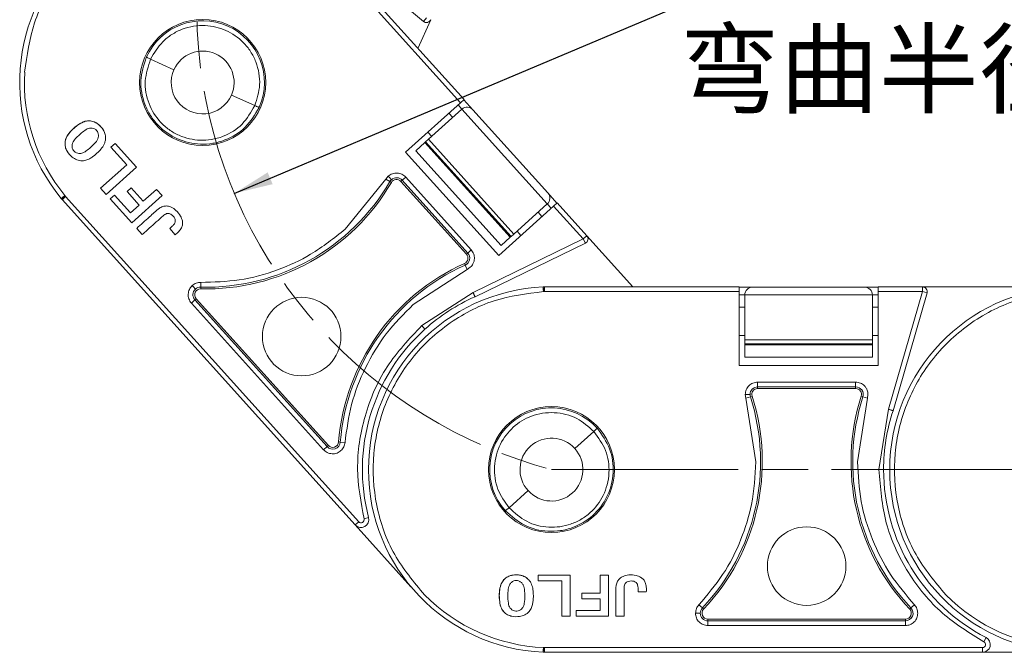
# Model space of a CAD drawing. Header units: millimetres. Extents: x 3045 to 3672, y -465 to -26.
# Tile 3 of 28: x 3212 to 3275, y -270 to -230. Entities that reach past the tile are written whole.
import ezdxf

# ---------------------------------------------------------------- set-up
doc = ezdxf.new("R2010")
doc.units = ezdxf.units.MM
doc.linetypes.add('ACAD_ISO08W100', pattern=[36, 24, -3, 6, -3])
doc.linetypes.add('CENTER', pattern=[0.6, 0.375, -0.075, 0.075, -0.075])
doc.layers.add('中心线', color=1, linetype='CENTER', lineweight=25)
doc.styles.add('18', font='仿宋_GB2312.ttf', dxfattribs={"height": 20})
doc.styles.get("Standard").update_dxf_attribs({"font": '仿宋_GB2312.ttf', "width": 0.8})
doc.dimstyles.new('ISO-10', dxfattribs={"dimtxt": 4, "dimasz": 2.5, "dimexe": 2, "dimexo": 0.625, "dimgap": 1.5, "dimtad": 1, "dimtoh": 1, "dimdsep": 46, "dimtxsty": 'Standard', "dimcen": 2.5, "dimadec": 0, "dimazin": 0, "dimtfac": 1, "dimtmove": 0, "dimatfit": 3, "dimfxl": 0, "dimarcsym": 0})

msp = doc.modelspace()

# ---------------------------------------------------------------- linework, layer by layer
at = {"color": 7, "linetype": 'Continuous', "lineweight": 15}
for p, q in [((3231.939, -224.803), (3237.97, -229.882)), ((3240.357, -235.112), (3231.992, -225.821)), ((3240.582, -234.909), (3232.216, -225.617)), ((3237.97, -229.882), (3238.165, -229.65)), ((3237.62, -231.619), (3238.442, -229.773)), ((3220.172, -232.168), (3220.159, -232.197)), ((3220.436, -232.32), (3221.937, -232.989)), ((3225.629, -234.632), (3227.129, -235.301)), ((3227.407, -235.424), (3227.419, -235.395)), ((3236.828, -238.289), (3240.357, -235.112)), ((3240.198, -235.255), (3240.445, -235.53)), ((3240.357, -235.112), (3240.582, -234.909)), ((3241.151, -235.567), (3240.569, -234.921)), ((3238.298, -237.463), (3240.445, -235.53)), ((3239.854, -236.063), (3239.606, -235.788)), ((3240.445, -235.53), (3245.932, -241.624)), ((3245.969, -240.918), (3241.151, -235.567)), ((3238.255, -237.005), (3238.502, -237.279)), ((3218.159, -237.726), (3217.891, -237.967)), ((3219.534, -239.253), (3218.159, -237.726)), ((3238.066, -237.672), (3237.473, -238.207)), ((3238.066, -237.672), (3238.113, -237.63)), ((3243.553, -243.766), (3238.066, -237.672)), ((3238.298, -237.463), (3238.113, -237.63)), ((3238.113, -237.63), (3243.6, -243.724)), ((3243.785, -243.557), (3238.298, -237.463)), ((3217.891, -237.967), (3218.91, -239.099)), ((3242.811, -244.934), (3236.828, -238.289)), ((3237.473, -238.207), (3242.96, -244.3)), ((3218.91, -239.099), (3217.226, -240.616)), ((3217.582, -241.011), (3219.534, -239.253)), ((3232.948, -243.238), (3235.556, -240.028)), ((3235.556, -240.028), (3235.711, -239.838)), ((3235.818, -240.18), (3235.556, -240.028)), ((3235.915, -240.237), (3235.818, -240.18)), ((3236.606, -240.099), (3236.522, -240.174)), ((3236.522, -240.174), (3240.736, -244.854)), ((3236.831, -239.897), (3236.606, -240.099)), ((3236.606, -240.099), (3240.82, -244.779)), ((3236.831, -239.897), (3241.045, -244.577)), ((3214.979, -241.14), (3214.93, -241.085)), ((3217.226, -240.616), (3217.582, -241.011)), ((3217.839, -241.296), (3218.107, -241.055)), ((3218.107, -241.055), (3219.139, -242.201)), ((3218.921, -240.828), (3219.189, -240.586)), ((3219.701, -241.694), (3218.921, -240.828)), ((3219.97, -241.453), (3219.189, -240.586)), ((3219.226, -242.837), (3221.178, -241.08)), ((3220.823, -240.684), (3219.97, -241.453)), ((3221.178, -241.08), (3220.823, -240.684)), ((3246.552, -241.565), (3245.969, -240.918)), ((3214.746, -241.334), (3214.698, -241.275)), ((3214.754, -241.343), (3214.758, -241.347)), ((3214.77, -241.328), (3214.758, -241.347)), ((3214.758, -241.347), (3233.588, -262.26)), ((3214.979, -241.14), (3214.77, -241.328)), ((3233.813, -262.057), (3214.979, -241.14)), ((3217.839, -241.296), (3219.226, -242.837)), ((3219.139, -242.201), (3219.701, -241.694)), ((3245.932, -241.624), (3243.785, -243.557)), ((3245.932, -241.624), (3246.181, -241.9)), ((3246.565, -241.553), (3246.34, -241.756)), ((3248.473, -243.672), (3246.565, -241.553)), ((3246.34, -241.756), (3242.811, -244.934)), ((3245.589, -242.432), (3245.341, -242.156)), ((3248.248, -243.875), (3246.34, -241.756)), ((3219.546, -243.192), (3219.902, -243.587)), ((3221.666, -243.207), (3222.021, -243.602)), ((3243.785, -243.557), (3243.6, -243.724)), ((3243.989, -243.373), (3244.238, -243.649)), ((3241.16, -247.316), (3248.248, -243.875)), ((3241.288, -247.591), (3248.38, -244.147)), ((3242.96, -244.3), (3243.553, -243.766)), ((3243.6, -243.724), (3243.553, -243.766)), ((3248.248, -243.875), (3248.473, -243.672)), ((3248.38, -244.147), (3248.248, -243.875)), ((3251.43, -246.956), (3248.473, -243.672)), ((3240.736, -244.854), (3240.82, -244.779)), ((3241.045, -244.577), (3240.82, -244.779)), ((3240.657, -245.554), (3240.611, -245.452)), ((3240.781, -245.83), (3237.316, -248.089)), ((3240.781, -245.83), (3240.657, -245.554)), ((3240.986, -245.697), (3240.781, -245.83)), ((3223.666, -246.67), (3223.658, -246.972)), ((3223.658, -246.972), (3223.656, -247.084)), ((3237.865, -249.45), (3241.16, -247.316)), ((3245.667, -246.96), (3245.752, -246.956)), ((3245.755, -247.259), (3245.681, -247.259)), ((3258.256, -246.956), (3245.752, -246.956)), ((3245.755, -247.259), (3245.755, -246.978)), ((3258.256, -247.259), (3245.755, -247.259)), ((3258.256, -247.259), (3258.256, -246.956)), ((3259.126, -246.974), (3258.256, -246.974)), ((3258.256, -252.008), (3258.256, -247.259)), ((3266.326, -246.974), (3259.126, -246.974)), ((3267.197, -246.974), (3266.326, -246.974)), ((3270.048, -246.956), (3267.197, -246.956)), ((3267.197, -246.956), (3267.197, -247.259)), ((3267.197, -247.259), (3267.197, -252.008)), ((3270.048, -247.259), (3267.197, -247.259)), ((3267.863, -254.829), (3270.048, -247.259)), ((3268.152, -254.918), (3270.339, -247.343)), ((3270.048, -247.259), (3270.048, -246.956)), ((3279.252, -246.956), (3270.048, -246.956)), ((3270.339, -247.343), (3270.048, -247.259)), ((3223.057, -247.993), (3223.282, -247.79)), ((3231.553, -257.428), (3223.057, -247.993)), ((3223.365, -247.715), (3223.282, -247.79)), ((3231.778, -257.226), (3223.282, -247.79)), ((3231.861, -257.151), (3223.365, -247.715)), ((3258.256, -247.474), (3258.626, -247.474)), ((3258.626, -247.474), (3266.826, -247.474)), ((3258.626, -250.363), (3258.626, -247.474)), ((3266.826, -247.474), (3266.826, -250.363)), ((3266.826, -247.474), (3267.197, -247.474)), ((3258.626, -248.27), (3258.256, -248.27)), ((3267.197, -248.27), (3266.826, -248.27)), ((3258.256, -250.088), (3258.626, -250.088)), ((3266.826, -250.363), (3258.626, -250.363)), ((3258.626, -250.363), (3258.626, -250.613)), ((3266.826, -250.088), (3267.197, -250.088)), ((3266.826, -250.363), (3266.826, -250.613)), ((3258.626, -250.613), (3266.826, -250.613)), ((3258.626, -250.675), (3258.626, -250.613)), ((3266.826, -250.675), (3258.626, -250.675)), ((3258.626, -250.675), (3258.626, -251.474)), ((3266.826, -250.613), (3266.826, -250.675)), ((3266.826, -251.474), (3266.826, -250.675)), ((3258.626, -251.474), (3266.826, -251.474)), ((3267.197, -252.008), (3258.256, -252.008)), ((3259.452, -253.082), (3265.75, -253.082)), ((3259.452, -253.082), (3259.452, -253.384)), ((3265.75, -253.082), (3265.75, -253.384)), ((3259.452, -253.384), (3265.75, -253.384)), ((3259.452, -253.384), (3259.452, -253.496)), ((3259.452, -253.496), (3265.75, -253.496)), ((3265.75, -253.496), (3265.75, -253.384)), ((3258.697, -254.117), (3258.659, -253.875)), ((3258.985, -254.024), (3258.697, -254.117)), ((3259.337, -258.203), (3258.697, -254.117)), ((3259.092, -253.99), (3258.985, -254.024)), ((3266.505, -254.117), (3265.866, -258.203)), ((3266.217, -254.024), (3266.11, -253.99)), ((3266.505, -254.117), (3266.217, -254.024)), ((3266.543, -253.875), (3266.505, -254.117)), ((3267.244, -258.706), (3267.863, -254.829)), ((3247.7, -257.354), (3248.921, -256.255)), ((3249.146, -256.052), (3249.125, -256.028)), ((3231.553, -257.428), (3231.778, -257.226)), ((3231.778, -257.226), (3231.861, -257.151)), ((3232.519, -256.928), (3232.631, -256.937)), ((3232.932, -256.961), (3232.631, -256.937)), ((3243.476, -261.157), (3244.697, -260.058)), ((3243.23, -261.337), (3243.251, -261.36)), ((3234.447, -261.796), (3234.153, -261.873)), ((3233.588, -262.26), (3233.813, -262.057)), ((3233.588, -262.26), (3237.17, -266.238)), ((3245.345, -265.505), (3245.345, -265.866)), ((3247.4, -265.505), (3245.345, -265.505)), ((3247.4, -268.132), (3247.4, -265.505)), ((3249.858, -265.505), (3249.326, -265.505)), ((3249.326, -265.505), (3249.326, -266.653)), ((3249.858, -268.132), (3249.858, -265.505)), ((3245.345, -265.866), (3246.868, -265.866)), ((3246.868, -265.866), (3246.868, -268.132)), ((3248.16, -267.014), (3248.16, -266.653)), ((3249.326, -266.653), (3248.16, -266.653)), ((3249.326, -267.014), (3248.16, -267.014)), ((3249.326, -267.771), (3249.326, -267.014)), ((3251.765, -266.567), (3252.297, -266.567)), ((3255.677, -267.397), (3255.897, -267.605)), ((3255.897, -267.605), (3255.978, -267.682)), ((3269.224, -267.682), (3269.305, -267.605)), ((3269.525, -267.397), (3269.305, -267.605)), ((3246.868, -268.132), (3247.4, -268.132)), ((3247.784, -268.132), (3247.784, -267.771)), ((3247.784, -267.771), (3249.326, -267.771)), ((3247.784, -268.132), (3249.858, -268.132)), ((3250.336, -268.132), (3250.867, -268.132)), ((3256.253, -268.32), (3256.253, -268.432)), ((3268.949, -268.32), (3256.253, -268.32)), ((3256.253, -268.735), (3256.253, -268.432)), ((3268.949, -268.432), (3256.253, -268.432)), ((3268.949, -268.735), (3256.253, -268.735)), ((3268.949, -268.432), (3268.949, -268.32)), ((3268.949, -268.735), (3268.949, -268.432)), ((3274.132, -269.507), (3273.993, -269.777)), ((3245.755, -270.153), (3245.681, -270.152)), ((3245.755, -270.153), (3245.755, -270.434)), ((3273.902, -270.153), (3245.755, -270.153)), ((3273.902, -270.456), (3273.902, -270.153)), ((3245.743, -270.455), (3245.667, -270.452)), ((3245.755, -270.434), (3245.76, -270.456)), ((3245.755, -270.456), (3245.76, -270.456)), ((3245.76, -270.456), (3273.902, -270.456)), ((3273.902, -270.456), (3279.26, -270.456))]:
    msp.add_line(p, q, dxfattribs=at)
for centre, radius in [((3223.783, -233.811), 4.05), ((3230.147, -250.152), 2.526), ((3246.199, -258.706), 4.05), ((3262.601, -264.911), 2.526)]:
    msp.add_circle(centre, radius, dxfattribs=at)
for centre, radius, start, end in [((3223.783, -233.811), 11.758, 44.59128, 219.40872), ((3223.783, -233.811), 3.967, 336.45642, 155.54358), ((3238.165, -229.65), 0.303, 229.89727, 336), ((3223.783, -233.811), 2.021, 336, 156), ((3223.783, -233.811), 11.458, 176.65735, 219.40885), ((3223.783, -233.811), 2.021, 156, 336), ((3240.78, -235.902), 0.5, 42, 132), ((3223.995, -233.295), 13.794, 268.59098, 329.78298), ((3223.995, -233.295), 13.682, 268.59098, 329.78298), ((3236.241, -240.427), 0.49, 131.99999, 149.78298), ((3236.241, -240.427), 0.49, 42, 131.99999), ((3236.241, -240.427), 0.378, 42, 149.78298), ((3245.598, -241.252), 0.5, 312, 42), ((3214.748, -241.296), 0.039, 270.95346, 303.9603), ((3248.248, -243.875), 0.303, 295.89727, 42), ((3240.456, -245.107), 0.378, 294.21702, 42), ((3240.456, -245.107), 0.49, 294.21702, 42), ((3246.269, -258.032), 13.794, 114.21702, 175.40902), ((3246.269, -258.032), 13.682, 114.21702, 175.40902), ((3223.646, -247.462), 0.49, 131.99995, 222), ((3223.646, -247.462), 0.378, 88.59098, 222), ((3223.646, -247.462), 0.49, 88.59098, 131.99995), ((3246.199, -258.706), 11.758, 92.59128, 267.40872), ((3259.126, -247.474), 0.5, 90, 180), ((3266.326, -247.474), 0.5, 0, 90), ((3279.699, -258.706), 11.758, 92.59128, 267.40872), ((3270.048, -247.259), 0.303, 343.89727, 90), ((3246.199, -258.706), 12.152, 113.83764, 132), ((3246.199, -258.706), 12.152, 132, 194.73396), ((3259.452, -253.875), 0.49, 90, 179.99999), ((3259.452, -253.875), 0.378, 90, 197.78298), ((3265.75, -253.875), 0.49, 342.21702, 90), ((3265.75, -253.875), 0.378, 342.21702, 90), ((3245.957, -258.203), 13.682, 316.59098, 17.78298), ((3245.957, -258.203), 13.794, 316.59098, 17.78298), ((3259.452, -253.875), 0.49, 179.99999, 197.78298), ((3279.245, -258.203), 13.794, 162.21702, 223.40902), ((3279.245, -258.203), 13.682, 162.21702, 223.40902), ((3246.199, -258.706), 3.967, 42.45642, 221.54358), ((3279.699, -258.706), 12.152, 161.83764, 180), ((3246.199, -258.706), 2.021, 42, 222), ((3232.142, -256.898), 0.49, 222, 355.40902), ((3232.142, -256.898), 0.378, 222, 355.40902), ((3246.199, -258.706), 2.021, 222, 42), ((3279.699, -258.706), 12.152, 180, 242.73396), ((3233.961, -261.924), 0.502, 222, 14.73396), ((3233.961, -261.924), 0.199, 222, 14.73396), ((3246.199, -258.706), 11.458, 224.65735, 267.40885), ((3279.699, -258.706), 11.458, 224.65735, 267.40885), ((3256.253, -267.942), 0.49, 136.59098, 179.99995), ((3268.949, -267.942), 0.49, 270, 43.40902), ((3256.253, -267.942), 0.49, 179.99995, 270), ((3256.253, -267.942), 0.378, 136.59098, 270), ((3268.949, -267.942), 0.378, 270, 43.40902), ((3273.902, -269.954), 0.502, 270, 62.73396), ((3273.902, -269.954), 0.199, 270, 62.73396), ((3245.716, -270.429), 0.039, 318.95346, 351.9603)]:
    msp.add_arc(centre, radius, start, end, dxfattribs=at)
for points, knots in [([(3231.942, -225.766), (3231.123, -225.062), (3229.45, -223.622), (3226.269, -222.465), (3222.926, -222.222), (3219.693, -222.944), (3216.786, -224.533), (3214.433, -226.92), (3212.804, -229.886), (3212.495, -232.072), (3212.344, -233.142)], [0, 0, 0, 0, 0.122369, 0.25, 0.377631, 0.5, 0.622369, 0.75, 0.877631, 1, 1, 1, 1]), ([(3220.436, -232.32), (3220.669, -231.918), (3221.027, -231.3), (3221.794, -230.706), (3222.465, -230.364), (3223.195, -230.169), (3224.152, -230.113), (3225.308, -230.383), (3226.283, -231.062), (3226.882, -231.811), (3227.226, -232.483), (3227.421, -233.211), (3227.492, -234.178), (3227.272, -234.858), (3227.129, -235.301)], [0, 0, 0, 0, 0.1200938, 0.1846527, 0.2505093, 0.3162915, 0.3806362, 0.5, 0.6193638, 0.6837085, 0.7494907, 0.8153473, 0.8799062, 1, 1, 1, 1]), ([(3227.407, -235.424), (3227.144, -235.871), (3226.618, -236.765), (3225.464, -237.468), (3224.447, -237.749), (3223.403, -237.818), (3222.128, -237.525), (3221.057, -236.772), (3220.41, -235.95), (3219.939, -235.007), (3219.69, -233.678), (3220.003, -232.691), (3220.159, -232.197)], [0, 0, 0, 0, 0.124895, 0.249768, 0.315264, 0.378872, 0.500087, 0.621291, 0.684901, 0.750407, 0.875279, 1, 1, 1, 1]), ([(3220.172, -232.168), (3220.172, -232.17), (3220.173, -232.175), (3220.191, -232.191), (3220.225, -232.213), (3220.274, -232.242), (3220.343, -232.277), (3220.404, -232.306), (3220.436, -232.32)], [0, 0, 0, 0, 0.1177988, 0.2924062, 0.4522723, 0.5724292, 0.7830569, 1, 1, 1, 1]), ([(3227.129, -235.301), (3226.89, -235.721), (3226.41, -236.565), (3225.324, -237.24), (3224.368, -237.502), (3223.398, -237.562), (3222.448, -237.342), (3221.617, -236.866), (3220.889, -236.228), (3220.241, -235.179), (3219.976, -233.707), (3220.284, -232.779), (3220.436, -232.32)], [0, 0, 0, 0, 0.1251884, 0.2508559, 0.3196134, 0.3808382, 0.5000198, 0.5631423, 0.6256744, 0.7473514, 0.8750248, 1, 1, 1, 1]), ([(3227.129, -235.301), (3227.159, -235.313), (3227.21, -235.334), (3227.278, -235.36), (3227.327, -235.378), (3227.367, -235.391), (3227.399, -235.398), (3227.415, -235.399), (3227.418, -235.396), (3227.419, -235.395)], [0, 0, 0, 0, 0.204049, 0.340626, 0.499474, 0.615725, 0.75984, 0.920238, 1, 1, 1, 1]), ([(3214.937, -237.653), (3214.956, -237.563), (3215.006, -237.327), (3215.352, -236.864), (3215.799, -236.469), (3216.315, -236.269), (3216.641, -236.274), (3216.966, -236.4), (3217.253, -236.649), (3217.474, -236.969), (3217.551, -237.265), (3217.543, -237.422), (3217.541, -237.471)], [0, 0, 0, 0, 0.068925, 0.181835, 0.429589, 0.512717, 0.596699, 0.671038, 0.773392, 0.880953, 0.962175, 1, 1, 1, 1]), ([(3217.541, -237.471), (3217.541, -237.368), (3217.541, -237.161), (3217.389, -236.821), (3217.141, -236.532), (3216.811, -236.32), (3216.48, -236.255), (3216.185, -236.313), (3215.945, -236.426), (3215.702, -236.585), (3215.441, -236.806), (3215.181, -237.085), (3214.993, -237.371), (3214.953, -237.573), (3214.937, -237.653)], [0, 0, 0, 0, 0.077726, 0.155352, 0.276594, 0.36227, 0.448522, 0.525591, 0.586453, 0.64883, 0.745829, 0.844558, 0.939133, 1, 1, 1, 1]), ([(3216.578, -236.746), (3216.536, -236.752), (3216.375, -236.778), (3216.037, -237.013), (3215.69, -237.324), (3215.421, -237.65), (3215.378, -237.876), (3215.398, -238.042), (3215.476, -238.189), (3215.598, -238.303), (3215.745, -238.369), (3215.851, -238.376), (3215.9, -238.379)], [0, 0, 0, 0, 0.049968, 0.193018, 0.475404, 0.617015, 0.680621, 0.743737, 0.81298, 0.874323, 0.941059, 1, 1, 1, 1]), ([(3215.9, -238.379), (3215.94, -238.375), (3216.084, -238.358), (3216.42, -238.144), (3216.763, -237.838), (3217.039, -237.508), (3217.1, -237.276), (3217.087, -237.107), (3217.023, -236.955), (3216.915, -236.836), (3216.761, -236.753), (3216.642, -236.748), (3216.578, -236.746)], [0, 0, 0, 0, 0.047136, 0.170596, 0.457333, 0.600622, 0.668644, 0.736207, 0.798456, 0.860666, 0.924302, 1, 1, 1, 1]), ([(3214.937, -237.653), (3214.937, -237.755), (3214.937, -237.961), (3215.094, -238.3), (3215.347, -238.592), (3215.688, -238.805), (3216.029, -238.871), (3216.33, -238.806), (3216.572, -238.686), (3216.812, -238.523), (3217.064, -238.304), (3217.315, -238.028), (3217.491, -237.744), (3217.527, -237.546), (3217.541, -237.471)], [0, 0, 0, 0, 0.077118, 0.154064, 0.277592, 0.365915, 0.454804, 0.533143, 0.595307, 0.659002, 0.75277, 0.848192, 0.942337, 1, 1, 1, 1]), ([(3235.711, -239.838), (3235.796, -239.777), (3235.967, -239.655), (3236.284, -239.617), (3236.596, -239.689), (3236.752, -239.828), (3236.831, -239.897)], [0, 0, 0, 0, 0.250177, 0.500521, 0.750628, 1, 1, 1, 1]), ([(3235.711, -239.838), (3235.739, -239.869), (3235.797, -239.933), (3235.863, -240.007), (3235.904, -240.052), (3235.91, -240.059), (3235.913, -240.063)], [0, 0, 0, 0, 0.270897, 0.562244, 0.789076, 1, 1, 1, 1]), ([(3214.93, -241.085), (3214.9, -241.109), (3214.856, -241.146), (3214.802, -241.19), (3214.765, -241.22), (3214.735, -241.245), (3214.706, -241.269), (3214.701, -241.273), (3214.698, -241.275)], [0, 0, 0, 0, 0.239412, 0.368304, 0.499941, 0.631586, 0.760503, 1, 1, 1, 1]), ([(3214.93, -241.085), (3214.913, -241.11), (3214.878, -241.161), (3214.833, -241.232), (3214.794, -241.293), (3214.778, -241.316), (3214.77, -241.328)], [0, 0, 0, 0, 0.2446945, 0.4999669, 0.74569, 1, 1, 1, 1]), ([(3222.021, -243.602), (3222.098, -243.537), (3222.252, -243.404), (3222.424, -243.182), (3222.501, -242.939), (3222.484, -242.676), (3222.362, -242.351), (3222.107, -242.046), (3221.807, -241.831), (3221.531, -241.746), (3221.274, -241.759), (3221.05, -241.859), (3220.859, -242.006), (3220.639, -242.21), (3220.199, -242.602), (3219.817, -242.948), (3219.546, -243.192)], [0, 0, 0, 0, 0.060966, 0.122555, 0.166943, 0.211374, 0.27887, 0.373201, 0.446631, 0.499185, 0.54401, 0.599254, 0.643956, 0.689261, 0.779896, 1, 1, 1, 1]), ([(3219.902, -243.587), (3219.977, -243.52), (3220.352, -243.181), (3220.818, -242.777), (3221.227, -242.383), (3221.396, -242.27), (3221.514, -242.227), (3221.632, -242.232), (3221.767, -242.291), (3221.892, -242.402), (3222.001, -242.548), (3222.018, -242.657), (3222.027, -242.711)], [0, 0, 0, 0, 0.10516, 0.525798, 0.642954, 0.69438, 0.736747, 0.770674, 0.814759, 0.886948, 0.943322, 1, 1, 1, 1]), ([(3222.027, -242.711), (3222.026, -242.737), (3222.025, -242.801), (3221.97, -242.92), (3221.84, -243.055), (3221.729, -243.152), (3221.666, -243.207)], [0, 0, 0, 0, 0.120772, 0.299416, 0.603738, 1, 1, 1, 1]), ([(3223.666, -246.67), (3224.492, -246.647), (3226.173, -246.599), (3228.56, -245.941), (3230.896, -244.877), (3232.228, -243.812), (3232.948, -243.238)], [0, 0, 0, 0, 0.244254, 0.496621, 0.728157, 1, 1, 1, 1]), ([(3241.045, -244.577), (3241.105, -244.662), (3241.223, -244.827), (3241.26, -245.096), (3241.229, -245.312), (3241.152, -245.514), (3241.049, -245.628), (3240.986, -245.697)], [0, 0, 0, 0, 0.249471, 0.485923, 0.631324, 0.776361, 1, 1, 1, 1]), ([(3223.116, -246.873), (3223.198, -246.812), (3223.362, -246.691), (3223.565, -246.677), (3223.666, -246.67)], [0, 0, 0, 0, 0.502524, 1, 1, 1, 1]), ([(3223.057, -247.993), (3222.997, -247.908), (3222.875, -247.738), (3222.834, -247.418), (3222.901, -247.163), (3223.006, -246.983), (3223.079, -246.909), (3223.116, -246.873)], [0, 0, 0, 0, 0.2490071, 0.5005195, 0.7501587, 0.8759204, 1, 1, 1, 1]), ([(3223.116, -246.873), (3223.144, -246.904), (3223.201, -246.968), (3223.268, -247.042), (3223.309, -247.087), (3223.315, -247.095), (3223.318, -247.098)], [0, 0, 0, 0, 0.270872, 0.562222, 0.789066, 1, 1, 1, 1]), ([(3245.681, -247.259), (3244.609, -247.397), (3242.419, -247.677), (3239.431, -249.266), (3237.014, -251.589), (3235.387, -254.474), (3234.623, -257.697), (3234.821, -261.043), (3235.936, -264.239), (3237.354, -265.931), (3238.048, -266.759)], [0, 0, 0, 0, 0.122369, 0.25, 0.377631, 0.5, 0.622369, 0.75, 0.877631, 1, 1, 1, 1]), ([(3241.288, -247.591), (3241.286, -247.588), (3241.284, -247.583), (3241.265, -247.542), (3241.242, -247.492), (3241.218, -247.442), (3241.191, -247.382), (3241.17, -247.338), (3241.16, -247.316)], [0, 0, 0, 0, 0.1972311, 0.4291582, 0.558746, 0.6970864, 0.8441733, 1, 1, 1, 1]), ([(3245.755, -246.978), (3245.752, -246.988), (3245.747, -247.006), (3245.734, -247.055), (3245.718, -247.113), (3245.699, -247.187), (3245.687, -247.236), (3245.681, -247.259)], [0, 0, 0, 0, 0.2009574, 0.3493582, 0.5907169, 0.8011555, 1, 1, 1, 1]), ([(3245.752, -246.956), (3245.751, -246.957), (3245.748, -246.958), (3245.752, -246.971), (3245.755, -246.978)], [0, 0, 0, 0, 0.4175448, 1, 1, 1, 1]), ([(3279.181, -247.259), (3278.109, -247.397), (3275.919, -247.677), (3272.931, -249.266), (3270.514, -251.589), (3268.887, -254.474), (3268.123, -257.697), (3268.321, -261.043), (3269.436, -264.239), (3270.854, -265.931), (3271.548, -266.759)], [0, 0, 0, 0, 0.122369, 0.25, 0.377631, 0.5, 0.622369, 0.75, 0.877631, 1, 1, 1, 1]), ([(3237.316, -248.089), (3236.713, -248.696), (3235.504, -249.911), (3234.189, -252.116), (3233.265, -254.482), (3233.043, -256.139), (3232.932, -256.961)], [0, 0, 0, 0, 0.252852, 0.506156, 0.754853, 1, 1, 1, 1]), ([(3234.153, -261.873), (3233.957, -260.807), (3233.554, -258.614), (3234.093, -255.22), (3235.466, -251.986), (3237.069, -250.291), (3237.865, -249.45)], [0, 0, 0, 0, 0.2378547, 0.4889112, 0.7463429, 1, 1, 1, 1]), ([(3237.865, -249.45), (3237.893, -249.482), (3237.953, -249.549), (3238.021, -249.624), (3238.061, -249.668), (3238.065, -249.673), (3238.068, -249.676)], [0, 0, 0, 0, 0.270259, 0.562427, 0.789735, 1, 1, 1, 1]), ([(3258.659, -253.875), (3258.671, -253.771), (3258.695, -253.562), (3258.879, -253.3), (3259.141, -253.117), (3259.348, -253.094), (3259.452, -253.082)], [0, 0, 0, 0, 0.250177, 0.500521, 0.750628, 1, 1, 1, 1]), ([(3265.75, -253.082), (3265.854, -253.094), (3266.056, -253.117), (3266.28, -253.269), (3266.419, -253.437), (3266.518, -253.629), (3266.534, -253.782), (3266.543, -253.875)], [0, 0, 0, 0, 0.249471, 0.485923, 0.631324, 0.776361, 1, 1, 1, 1]), ([(3258.659, -253.875), (3258.701, -253.875), (3258.787, -253.875), (3258.887, -253.875), (3258.948, -253.875), (3258.957, -253.875), (3258.962, -253.875)], [0, 0, 0, 0, 0.2708965, 0.5622441, 0.789076, 1, 1, 1, 1]), ([(3268.152, -254.918), (3268.15, -254.917), (3268.144, -254.915), (3268.101, -254.902), (3268.048, -254.886), (3267.995, -254.87), (3267.932, -254.85), (3267.886, -254.836), (3267.863, -254.829)], [0, 0, 0, 0, 0.1972311, 0.4291582, 0.558746, 0.6970864, 0.8441733, 1, 1, 1, 1]), ([(3243.476, -261.157), (3243.203, -260.781), (3242.784, -260.202), (3242.553, -259.26), (3242.514, -258.508), (3242.633, -257.762), (3242.971, -256.865), (3243.688, -255.918), (3244.705, -255.303), (3245.632, -255.061), (3246.386, -255.021), (3247.131, -255.139), (3248.043, -255.466), (3248.575, -255.944), (3248.921, -256.255)], [0, 0, 0, 0, 0.120094, 0.184653, 0.250509, 0.316292, 0.380636, 0.5, 0.619364, 0.683708, 0.749491, 0.815347, 0.879906, 1, 1, 1, 1]), ([(3249.146, -256.052), (3249.448, -256.473), (3250.051, -257.317), (3250.224, -258.658), (3250.067, -259.701), (3249.705, -260.683), (3248.919, -261.729), (3247.796, -262.4), (3246.782, -262.657), (3245.728, -262.704), (3244.413, -262.391), (3243.638, -261.704), (3243.251, -261.36)], [0, 0, 0, 0, 0.124895, 0.249768, 0.315264, 0.378872, 0.500087, 0.621291, 0.684901, 0.750407, 0.875279, 1, 1, 1, 1]), ([(3248.921, -256.255), (3249.208, -256.644), (3249.783, -257.426), (3249.958, -258.693), (3249.809, -259.673), (3249.469, -260.583), (3248.882, -261.362), (3248.109, -261.927), (3247.23, -262.333), (3246.008, -262.498), (3244.556, -262.141), (3243.833, -261.483), (3243.476, -261.157)], [0, 0, 0, 0, 0.125188, 0.250856, 0.319613, 0.380838, 0.50002, 0.563142, 0.625674, 0.747351, 0.875025, 1, 1, 1, 1]), ([(3248.921, -256.255), (3248.945, -256.232), (3248.984, -256.195), (3249.035, -256.143), (3249.072, -256.106), (3249.1, -256.074), (3249.12, -256.048), (3249.127, -256.033), (3249.126, -256.029), (3249.125, -256.028)], [0, 0, 0, 0, 0.204049, 0.340626, 0.499474, 0.615725, 0.75984, 0.920238, 1, 1, 1, 1]), ([(3232.673, -257.487), (3232.591, -257.546), (3232.466, -257.637), (3232.263, -257.687), (3232.101, -257.695), (3231.94, -257.67), (3231.743, -257.599), (3231.628, -257.495), (3231.553, -257.428)], [0, 0, 0, 0, 0.239443, 0.3695055, 0.4999998, 0.6300625, 0.760557, 1, 1, 1, 1]), ([(3255.677, -267.397), (3256.212, -266.767), (3257.301, -265.487), (3258.41, -263.273), (3259.183, -260.824), (3259.283, -259.122), (3259.337, -258.203)], [0, 0, 0, 0, 0.244254, 0.496621, 0.728157, 1, 1, 1, 1]), ([(3265.866, -258.203), (3265.913, -259.058), (3266.007, -260.769), (3266.766, -263.221), (3267.906, -265.491), (3268.988, -266.765), (3269.525, -267.397)], [0, 0, 0, 0, 0.252852, 0.506156, 0.754853, 1, 1, 1, 1]), ([(3273.993, -269.777), (3273.069, -269.209), (3271.169, -268.041), (3269.008, -265.37), (3267.523, -262.185), (3267.337, -259.86), (3267.244, -258.706)], [0, 0, 0, 0, 0.2378547, 0.4889112, 0.7463429, 1, 1, 1, 1]), ([(3267.244, -258.706), (3267.287, -258.706), (3267.376, -258.706), (3267.478, -258.706), (3267.537, -258.706), (3267.544, -258.706), (3267.547, -258.706)], [0, 0, 0, 0, 0.270259, 0.562427, 0.789735, 1, 1, 1, 1]), ([(3243.23, -261.337), (3243.231, -261.337), (3243.236, -261.339), (3243.258, -261.328), (3243.292, -261.306), (3243.338, -261.273), (3243.399, -261.225), (3243.45, -261.18), (3243.476, -261.157)], [0, 0, 0, 0, 0.117799, 0.292406, 0.452272, 0.572429, 0.783057, 1, 1, 1, 1]), ([(3243.135, -267.85), (3243.081, -267.776), (3242.939, -267.581), (3242.827, -267.015), (3242.832, -266.418), (3243.029, -265.901), (3243.25, -265.661), (3243.562, -265.504), (3243.939, -265.458), (3244.324, -265.507), (3244.596, -265.649), (3244.707, -265.759), (3244.742, -265.794)], [0, 0, 0, 0, 0.068925, 0.181835, 0.429589, 0.512717, 0.596699, 0.671038, 0.773392, 0.880953, 0.962175, 1, 1, 1, 1]), ([(3244.742, -265.794), (3244.666, -265.725), (3244.512, -265.586), (3244.157, -265.472), (3243.777, -265.462), (3243.399, -265.566), (3243.129, -265.769), (3242.974, -266.027), (3242.898, -266.28), (3242.853, -266.568), (3242.843, -266.909), (3242.876, -267.289), (3242.963, -267.621), (3243.087, -267.786), (3243.135, -267.85)], [0, 0, 0, 0, 0.077726, 0.155352, 0.276594, 0.36227, 0.448522, 0.525591, 0.586453, 0.64883, 0.745829, 0.844558, 0.939133, 1, 1, 1, 1]), ([(3252.297, -266.567), (3252.299, -266.466), (3252.304, -266.263), (3252.254, -265.986), (3252.125, -265.766), (3251.918, -265.603), (3251.595, -265.476), (3251.198, -265.462), (3250.837, -265.541), (3250.589, -265.689), (3250.427, -265.889), (3250.351, -266.122), (3250.332, -266.363), (3250.337, -266.662), (3250.334, -267.252), (3250.335, -267.767), (3250.336, -268.132)], [0, 0, 0, 0, 0.060966, 0.122555, 0.166943, 0.211374, 0.27887, 0.373201, 0.446631, 0.499185, 0.54401, 0.599254, 0.643956, 0.689261, 0.779896, 1, 1, 1, 1]), ([(3243.135, -267.85), (3243.211, -267.919), (3243.364, -268.056), (3243.721, -268.167), (3244.107, -268.174), (3244.494, -268.064), (3244.771, -267.854), (3244.924, -267.587), (3244.997, -267.327), (3245.036, -267.039), (3245.042, -266.705), (3245.005, -266.334), (3244.912, -266.014), (3244.789, -265.854), (3244.742, -265.794)], [0, 0, 0, 0, 0.077118, 0.154064, 0.277592, 0.365915, 0.454804, 0.533143, 0.595307, 0.659002, 0.75277, 0.848192, 0.942337, 1, 1, 1, 1]), ([(3243.559, -266.024), (3243.536, -266.06), (3243.447, -266.196), (3243.395, -266.605), (3243.394, -267.071), (3243.457, -267.489), (3243.596, -267.672), (3243.733, -267.768), (3243.894, -267.809), (3244.061, -267.794), (3244.208, -267.729), (3244.284, -267.655), (3244.32, -267.621)], [0, 0, 0, 0, 0.049968, 0.193018, 0.475404, 0.617015, 0.680621, 0.743737, 0.81298, 0.874323, 0.941059, 1, 1, 1, 1]), ([(3244.32, -267.621), (3244.343, -267.588), (3244.426, -267.47), (3244.492, -267.078), (3244.494, -266.618), (3244.434, -266.192), (3244.303, -265.991), (3244.168, -265.888), (3244.013, -265.833), (3243.851, -265.834), (3243.687, -265.893), (3243.604, -265.978), (3243.559, -266.024)], [0, 0, 0, 0, 0.047136, 0.170596, 0.457333, 0.600622, 0.668644, 0.736207, 0.798456, 0.860666, 0.924302, 1, 1, 1, 1]), ([(3250.867, -268.132), (3250.867, -268.031), (3250.866, -267.526), (3250.878, -266.909), (3250.859, -266.341), (3250.888, -266.14), (3250.935, -266.024), (3251.018, -265.94), (3251.152, -265.878), (3251.318, -265.86), (3251.5, -265.876), (3251.592, -265.936), (3251.638, -265.966)], [0, 0, 0, 0, 0.10516, 0.525798, 0.642954, 0.69438, 0.736747, 0.770674, 0.814759, 0.886948, 0.943322, 1, 1, 1, 1]), ([(3251.638, -265.966), (3251.657, -265.984), (3251.703, -266.028), (3251.755, -266.149), (3251.769, -266.335), (3251.767, -266.483), (3251.765, -266.567)], [0, 0, 0, 0, 0.120772, 0.299416, 0.603738, 1, 1, 1, 1]), ([(3255.46, -267.942), (3255.47, -267.84), (3255.489, -267.638), (3255.615, -267.477), (3255.677, -267.397)], [0, 0, 0, 0, 0.502524, 1, 1, 1, 1]), ([(3256.253, -268.735), (3256.149, -268.723), (3255.941, -268.7), (3255.676, -268.516), (3255.531, -268.295), (3255.468, -268.097), (3255.462, -267.993), (3255.46, -267.942)], [0, 0, 0, 0, 0.249007, 0.500519, 0.750159, 0.87592, 1, 1, 1, 1]), ([(3255.46, -267.942), (3255.501, -267.942), (3255.588, -267.942), (3255.687, -267.942), (3255.748, -267.942), (3255.758, -267.942), (3255.763, -267.942)], [0, 0, 0, 0, 0.2708724, 0.5622222, 0.789066, 1, 1, 1, 1]), ([(3269.742, -267.942), (3269.732, -268.042), (3269.715, -268.196), (3269.616, -268.38), (3269.514, -268.506), (3269.388, -268.609), (3269.203, -268.708), (3269.049, -268.724), (3268.949, -268.735)], [0, 0, 0, 0, 0.239443, 0.369505, 0.5, 0.630063, 0.760557, 1, 1, 1, 1]), ([(3245.681, -270.152), (3245.679, -270.19), (3245.676, -270.248), (3245.673, -270.318), (3245.671, -270.366), (3245.669, -270.405), (3245.667, -270.442), (3245.667, -270.448), (3245.667, -270.452)], [0, 0, 0, 0, 0.2394117, 0.368304, 0.4999408, 0.6315863, 0.7605035, 1, 1, 1, 1]), ([(3245.681, -270.152), (3245.688, -270.182), (3245.703, -270.241), (3245.725, -270.323), (3245.744, -270.392), (3245.751, -270.42), (3245.755, -270.434)], [0, 0, 0, 0, 0.244694, 0.499967, 0.74569, 1, 1, 1, 1])]:
    msp.add_open_spline(points, degree=3, knots=knots, dxfattribs=at)
for points in [[(3245.681, -247.259), (3245.679, -247.22), (3245.675, -247.142), (3245.671, -247.043), (3245.668, -246.973), (3245.667, -246.964), (3245.667, -246.96)], [(3232.932, -256.961), (3232.914, -257.061), (3232.878, -257.262), (3232.741, -257.412), (3232.673, -257.487)], [(3269.525, -267.397), (3269.588, -267.478), (3269.712, -267.638), (3269.732, -267.841), (3269.742, -267.942)]]:
    msp.add_open_spline(points, degree=3, dxfattribs=at)
at = {"layer": '中心线', "linetype": 'ACAD_ISO08W100', "lineweight": 13, "ltscale": 0.5}
msp.add_line((3246.199, -258.706), (3607.905, -258.706), dxfattribs=at)
msp.add_arc((3254.158, -229), 30.754, 123, 255, dxfattribs=at)

# ---------------------------------------------------------------- texts
at = {"layer": '中心线', "color": 5, "linetype": 'ByBlock', "lineweight": 13, "ltscale": 0.5, "insert": (3254.46, -230.608), "char_height": 4.6875, "width": 40.86041, "attachment_point": 1, "style": '18'}
msp.add_mtext('弯曲半径', dxfattribs=at)

# ---------------------------------------------------------------- leaders
at = {"color": 5, "lineweight": 9}
msp.add_leader([(3225.817, -240.942), (3254.158, -229), (3280.638, -229)], dimstyle='ISO-10', override={"dimgap": 1.5, "dimtad": 0}, dxfattribs=at)

doc.saveas('drawing.dxf')
